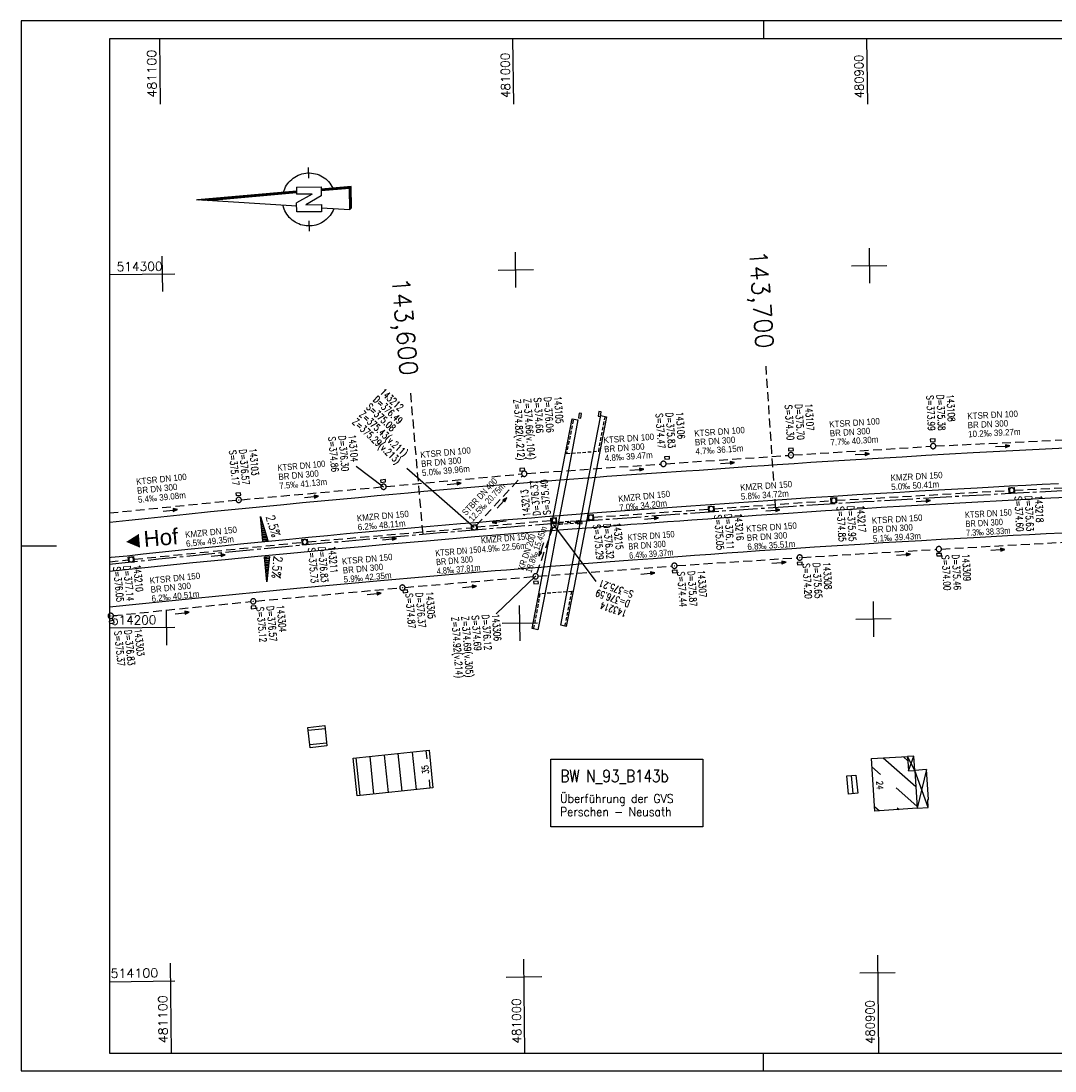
# Model space of a CAD drawing. Extents: x 4514075 to 4515210, y 5481143 to 5481440.
# Tile 1 of 4: x 4514075 to 4514367, y 5481143 to 5481440. Entities that reach past the tile are written whole.
import ezdxf
from ezdxf.enums import TextEntityAlignment as Align

# ---------------------------------------------------------------- set-up
doc = ezdxf.new("R2010")
doc.units = 0
doc.header["$LTSCALE"] = 10
doc.header["$MEASUREMENT"] = 0
for name, pattern in [('ACHSE', [5.5, 4, -0.5, 0.5, -0.5]), ('AUSGEZOGEN', [0]), ('LT00', [0]), ('LT17', [0.15, 0.1, -0.05]), ('STRICHLINIE2', [0.375, 0.25, -0.125])]:
    doc.linetypes.add(name, pattern=pattern)
doc.layers.get('0').update_dxf_attribs({"linetype": 'LT00'})
for name, color, linetype in [('-BESCH', 7, 'STRICHLINIE2'), ('-BKAN012', 140, 'LT00'), ('-BSCH012', 5, 'LT00'), ('-Halt-Pfeil', 4, 'LT00'), ('-RICHTUNG-NAME', 250, 'Continuous'), ('1401', 7, 'Continuous'), ('A-TEXT-KILOMETER', 30, 'LT17'), ('AX-020', 250, 'ACHSE'), ('BW-SCHRIFT', 20, 'AUSGEZOGEN'), ('DFK_BEB_SCHR', 254, 'LT00'), ('DFK_BEBAUUNG', 250, 'LT00'), ('DFK_HAUS_NR', 250, 'Continuous'), ('QUER_OST', 11, 'LT00'), ('QUER_WEST', 11, 'LT00'), ('RAHMEN', 250, 'Continuous'), ('V_AFBR_BAB', 250, 'LT00'), ('V_BR_KAPPE', 30, 'LT00'), ('V_BR_WID', 30, 'LT17'), ('V_BRUECK', 30, 'LT17'), ('V_KA_MULD', 182, 'LT00'), ('V_KA_PRUF', 182, 'LT00'), ('V_RASTER', 250, 'LT00'), ('V_SINKK', 182, 'LT00')]:
    doc.layers.add(name, color=color, linetype=linetype)
doc.styles.add('Arial', font='arial.ttf')
doc.styles.add('Haltungsbeschriftung', font='arial.ttf', dxfattribs={"width": 0.75})
doc.styles.add('Kilometrierung', font='romans.shx')
doc.styles.add('ROMANS', font='romans.shx')
doc.styles.add('schachtbeschriftung', font='romans.shx', dxfattribs={"width": 0.75, "height": 0.2})
doc.styles.get("Standard").update_dxf_attribs({"font": 'romans.shx', "width": 0.8})

# ---------------------------------------------------------------- blocks, each defined once
blk = doc.blocks.new('SYMB1401')
at = {"color": 0, "linetype": 'ByBlock'}
for p, q in [((-0.397083, 0.691572), (0.022917, 6.361572)), ((0.392917, 0.691572), (-0.007083, 5.958572)), ((0.402917, 0.691572), (-0.002083, 6.025572)), ((0.412917, 0.691572), (0.002917, 6.092572)), ((0.422917, 0.691572), (0.007917, 6.159572)), ((0.432917, 0.691572), (0.012917, 6.226572)), ((0.442917, 0.691572), (0.017917, 6.293572)), ((0.022917, 6.361572), (0.452917, 0.691572)), ((0.352917, 0.691572), (-0.027083, 5.691572)), ((0.362917, 0.691572), (-0.022083, 5.758572)), ((0.372917, 0.691572), (-0.017083, 5.825572)), ((0.382917, 0.691572), (-0.012083, 5.892572)), ((-0.727083, -0.708428), (-0.727083, 0.691572)), ((-0.727083, 0.691572), (-0.217083, 0.691572)), ((0.272917, -0.198428), (-0.217083, 0.691572)), ((0.272917, -0.198428), (0.272917, 0.691572)), ((0.672917, 0.691572), (0.272917, 0.691572)), ((0.672917, 0.691572), (0.672917, -0.708428)), ((0.162917, -0.708428), (-0.327083, 0.181572)), ((-0.327083, 0.181572), (-0.327083, -0.708428)), ((-1.827083, -0.008428), (-1.227083, -0.008428)), ((1.172916, -0.008428), (1.772917, -0.008428)), ((-0.327083, -0.708428), (-0.727083, -0.708428)), ((-0.507083, -0.708428), (-0.627083, -2.308428)), ((0.672917, -0.708428), (0.162917, -0.708428)), ((0.572917, -2.308428), (0.452917, -0.708428)), ((0.582916, -2.318428), (0.462917, -0.708428)), ((0.682917, -2.408428), (0.552917, -0.708428)), ((-0.627083, -2.308428), (0.572917, -2.308428)), ((-0.617083, -2.318428), (0.582916, -2.318428))]:
    blk.add_line(p, q, dxfattribs=at)
for points in [[(-1.526069, -0.059916), (-1.526094, 0.050035), (-1.518071, 0.159693), (-1.502041, 0.268469), (-1.47809, 0.37578), (-1.446348, 0.481049), (-1.406984, 0.583712), (-1.360209, 0.683217), (-1.306276, 0.779032), (-1.245473, 0.87064), (-1.178126, 0.957552), (-1.104597, 1.0393), (-1.025281, 1.115445), (-0.940603, 1.185579), (-0.851018, 1.249326), (-0.757006, 1.306344), (-0.659072, 1.356326), (-0.557742, 1.399004), (-0.45356, 1.434149), (-0.347084, 1.461573)], [(0.392916, 1.431572), (0.497466, 1.396917), (0.599189, 1.354678), (0.697537, 1.305084), (0.791977, 1.248403), (0.882001, 1.184941), (0.967121, 1.11504), (1.04688, 1.039078), (1.120846, 0.957464), (1.18862, 0.87064), (1.249835, 0.779074), (1.304163, 0.68326), (1.351308, 0.583716), (1.391017, 0.480979), (1.423076, 0.375604), (1.44731, 0.268159), (1.463591, 0.159225), (1.471828, 0.049389), (1.471979, -0.060755)], [(-0.557083, -1.408428), (-0.658433, -1.365798), (-0.75639, -1.315862), (-0.850428, -1.258889), (-0.940044, -1.195184), (-1.024754, -1.125089), (-1.104106, -1.048981), (-1.177673, -0.967268), (-1.245061, -0.880388), (-1.305907, -0.788808), (-1.359886, -0.693019), (-1.406707, -0.593536), (-1.446119, -0.490891), (-1.477911, -0.385637), (-1.501912, -0.278338), (-1.517993, -0.169569), (-1.526069, -0.059916)], [(1.471979, -0.060755), (1.464042, -0.170612), (1.44806, -0.279591), (1.42412, -0.387102), (1.39235, -0.492564), (1.352922, -0.59541), (1.30605, -0.695083), (1.251985, -0.791045), (1.19102, -0.882778), (1.123485, -0.969787), (1.049743, -1.051603), (0.970192, -1.127784), (0.885263, -1.197918), (0.795414, -1.261626), (0.701129, -1.318565), (0.602918, -1.368428)], [(-0.607083, -2.328428), (0.592916, -2.328428), (0.472917, -0.708428)], [(-0.597083, -2.338428), (0.602917, -2.338428), (0.482917, -0.708428)], [(-0.587083, -2.348428), (0.612917, -2.348428), (0.492917, -0.708428)], [(-0.577083, -2.358428), (0.622917, -2.358428), (0.502917, -0.708428)], [(-0.567083, -2.368428), (0.632917, -2.368428), (0.512917, -0.708428)], [(-0.557083, -2.378428), (0.642917, -2.378428), (0.522917, -0.708428)], [(-0.547083, -2.388428), (0.652917, -2.388428), (0.532917, -0.708428)], [(-0.537083, -2.398428), (0.662917, -2.398428), (0.542917, -0.708428)], [(-0.532084, -2.403428), (0.672917, -2.403428), (0.547917, -0.708428)], [(-0.627083, -2.308428), (-0.527083, -2.408428), (0.682917, -2.408428)]]:
    blk.add_lwpolyline(points, dxfattribs=at)
blk = doc.blocks.new('SYMB0003')
at = {"color": 0, "linetype": 'ByBlock'}
for p, q in [((-0.015712, 0), (0.010166, 0.012015)), ((0, -0.021257), (-0.015712, 0)), ((0.010166, 0.012015), (0, -0.021257))]:
    blk.add_line(p, q, dxfattribs=at)
for points in [[(-0.031395, 0.499013), (-0.093691, 0.491144), (-0.154509, 0.475528), (-0.21289, 0.452414), (-0.267913, 0.422164), (-0.318712, 0.385257), (-0.364484, 0.342274), (-0.404509, 0.293893), (-0.438154, 0.240877), (-0.464888, 0.184062), (-0.484292, 0.124345), (-0.496058, 0.062667), (-0.5, 0)], [(-0.5, 0), (-0.496058, -0.062667), (-0.484292, -0.124345), (-0.464888, -0.184062), (-0.438154, -0.240877), (-0.404509, -0.293893), (-0.364485, -0.342274), (-0.318712, -0.385257), (-0.267914, -0.422164), (-0.21289, -0.452414), (-0.154509, -0.475529), (-0.093691, -0.491144), (-0.031395, -0.499014), (0.031395, -0.499014)], [(0.5, 0), (0.496057, 0.062667), (0.484292, 0.124345), (0.464888, 0.184062), (0.438153, 0.240877), (0.404509, 0.293893), (0.364484, 0.342274), (0.318712, 0.385257), (0.267913, 0.422164), (0.21289, 0.452414), (0.154509, 0.475528), (0.093691, 0.491144), (0.031395, 0.499013), (-0.031395, 0.499013)], [(0.031395, -0.499014), (0.093691, -0.491144), (0.154509, -0.475529), (0.21289, -0.452414), (0.267914, -0.422164), (0.318712, -0.385257), (0.364485, -0.342274), (0.404509, -0.293893), (0.438154, -0.240877), (0.464889, -0.184062), (0.484292, -0.124345), (0.496058, -0.062667), (0.5, 0)]]:
    blk.add_lwpolyline(points, dxfattribs=at)
blk = doc.blocks.new('SYMB1210')
at = {"color": 0, "linetype": 'ByBlock'}
blk.add_line((0.018815, -0.179014), (0.055623, -0.17119), dxfattribs=at)
for points in [[(-0.2, -0.2), (-0.2, 0.2), (0.2, 0.2), (0.2, -0.2), (-0.2, -0.2)], [(0.018815, 0.179014), (-0.018815, 0.179014), (-0.055623, 0.17119), (-0.09, 0.155885), (-0.120444, 0.133766), (-0.145623, 0.105801), (-0.164438, 0.073213), (-0.176067, 0.037424), (-0.18, 0)], [(-0.18, 0), (-0.176067, -0.037424), (-0.164438, -0.073213), (-0.145623, -0.105801), (-0.120444, -0.133766), (-0.09, -0.155885), (-0.055623, -0.17119), (-0.018815, -0.179014), (0.018815, -0.179014)], [(0.18, 0), (0.176067, 0.037424), (0.164438, 0.073213), (0.145623, 0.105801), (0.120444, 0.133766), (0.09, 0.155885), (0.055623, 0.17119), (0.018815, 0.179014)], [(0.055623, -0.17119), (0.09, -0.155885), (0.120444, -0.133766), (0.145623, -0.105801), (0.164438, -0.073213), (0.176067, -0.037424), (0.18, 0)]]:
    blk.add_lwpolyline(points, dxfattribs=at)
blk = doc.blocks.new('SYMB0011')
at = {"color": 0, "linetype": 'ByBlock'}
for p, q in [((0.5, 0), (-0.5, 0)), ((0, 0.5), (0, -0.5))]:
    blk.add_line(p, q, dxfattribs=at)
blk = doc.blocks.new('SYMB0652')
at = {"color": 0, "linetype": 'ByBlock'}
blk.add_lwpolyline([(-0.15, -0.075), (0.15, -0.075), (0.15, 0.075), (-0.15, 0.075), (-0.15, -0.075)], dxfattribs=at)
blk = doc.blocks.new('SYMB0070')
at = {"color": 0, "linetype": 'ByBlock'}
for p, q in [((-0.5, 0), (0.2, 0)), ((0.5, 0), (0.2, 0.1)), ((0.2, 0.1), (0.2, 0)), ((0.468, 0), (0.21, 0.086)), ((0.21, 0.086), (0.21, -0.086)), ((0.21, -0.086), (0.468, 0)), ((0.22, -0.072), (0.437, 0)), ((0.23, -0.058), (0.405, 0)), ((0.24, -0.045), (0.374, 0)), ((0.342, 0), (0.25, 0.031)), ((0.25, 0.031), (0.25, -0.031)), ((0.25, -0.031), (0.342, 0)), ((0.26, -0.017), (0.31, 0)), ((0.27, -0.003), (0.279, 0))]:
    blk.add_line(p, q, dxfattribs=at)
for points in [[(0.2, 0), (0.2, -0.1), (0.5, 0)], [(0.437, 0), (0.22, 0.072), (0.22, -0.072)], [(0.405, 0), (0.23, 0.058), (0.23, -0.058)], [(0.374, 0), (0.24, 0.045), (0.24, -0.045)], [(0.31, 0), (0.26, 0.017), (0.26, -0.017)], [(0.279, 0), (0.27, 0.003), (0.27, -0.003)]]:
    blk.add_lwpolyline(points, dxfattribs=at)

msp = doc.modelspace()

# ---------------------------------------------------------------- linework, layer by layer
at = {"layer": '-BESCH'}
for p, q in [((4514333.76, 5481319.35), (4514371.49, 5481321.17)), ((4514257.48, 5481314.34), (4514292.05, 5481316.7)), ((4514293.55, 5481316.8), (4514332.27, 5481319.27)), ((4514218.11, 5481311.56), (4514255.98, 5481314.24)), ((4514178.32, 5481307.89), (4514216.61, 5481311.43)), ((4514203.75, 5481296.85), (4514216.85, 5481310.95)), ((4514137.36, 5481304.16), (4514176.82, 5481307.75)), ((4514355.99, 5481306.86), (4514403.75, 5481309.2)), ((4514305.66, 5481303.98), (4514354.49, 5481306.78)), ((4514100.04, 5481300.42), (4514135.86, 5481304.02)), ((4514271.02, 5481301.61), (4514304.17, 5481303.89)), ((4514236.93, 5481299.19), (4514269.53, 5481301.49)), ((4514156.06, 5481292.25), (4514202.49, 5481296.23)), ((4514224.96, 5481298.22), (4514203.99, 5481296.36)), ((4514225.42, 5481296.35), (4514220.82, 5481283.18)), ((4514106.96, 5481287.29), (4514154.56, 5481292.11)), ((4514296.01, 5481287.84), (4514333.87, 5481290.12)), ((4514335.37, 5481290.21), (4514372.14, 5481292.25)), ((4514100.04, 5481286.57), (4514105.47, 5481287.14)), ((4514260.58, 5481285.52), (4514294.52, 5481287.74)), ((4514221.33, 5481282.53), (4514259.08, 5481285.41)), ((4514183.65, 5481279.35), (4514219.83, 5481282.41)), ((4514141.48, 5481275.48), (4514182.15, 5481279.22)), ((4514101.18, 5481271.37), (4514139.98, 5481275.34))]:
    msp.add_line(p, q, dxfattribs=at)
at = {"layer": '-BSCH012'}
for p, q in [((4514169.8, 5481313.63), (4514177.57, 5481307.82)), ((4514203.24, 5481296.3), (4514184.16, 5481313.01)), ((4514225.67, 5481297.06), (4514237.58, 5481281.01)), ((4514220.58, 5481282.48), (4514209.43, 5481271.91))]:
    msp.add_line(p, q, dxfattribs=at)
at = {"layer": 'A-TEXT-KILOMETER', "ltscale": 2.5}
for p, q in [((4514287.93, 5481309.62), (4514285.76, 5481341.92)), ((4514188.73, 5481294.42), (4514185.25, 5481334.26)), ((4514288.44, 5481302.02), (4514288.29, 5481304.26))]:
    msp.add_line(p, q, dxfattribs=at)
at = {"layer": 'AX-020', "ltscale": 0.2, "flags": 128}
msp.add_lwpolyline([(4514100.04, 5481285.96), (4514113.91, 5481287.4), (4514133.82, 5481289.38), (4514153.75, 5481291.28), (4514173.68, 5481293.1), (4514193.61, 5481294.84), (4514213.56, 5481296.5), (4514233.51, 5481298.08), (4514253.46, 5481299.58), (4514273.43, 5481301), (4514293.4, 5481302.35), (4514313.37, 5481303.61), (4514333.35, 5481304.79), (4514353.33, 5481305.89), (4514373.32, 5481306.92), (4514393.31, 5481307.86), (4514413.3, 5481308.72), (4514433.3, 5481309.51), (4514453.3, 5481310.21), (4514473.3, 5481310.83), (4514493.31, 5481311.38), (4514513.32, 5481311.84), (4514533.32, 5481312.22), (4514553.34, 5481312.53), (4514573.35, 5481312.75), (4514593.36, 5481312.89), (4514613.37, 5481312.95), (4514633.39, 5481312.94), (4514653.4, 5481312.84), (4514673.41, 5481312.66), (4514693.42, 5481312.41), (4514713.43, 5481312.07), (4514733.44, 5481311.65), (4514753.45, 5481311.16), (4514773.45, 5481310.58), (4514793.45, 5481309.92), (4514813.45, 5481309.19), (4514833.45, 5481308.37), (4514853.44, 5481307.48), (4514873.43, 5481306.5), (4514893.42, 5481305.44), (4514913.4, 5481304.31), (4514933.37, 5481303.09), (4514953.34, 5481301.79), (4514973.31, 5481300.42), (4514993.27, 5481298.96), (4515013.22, 5481297.43), (4515025.04, 5481296.47)], dxfattribs=at)
at = {"layer": 'BW-SCHRIFT'}
msp.add_lwpolyline([(4514224.86, 5481230.75), (4514267.85, 5481230.75), (4514267.85, 5481211.65), (4514224.86, 5481211.65)], close=True, dxfattribs=at)
at = {"layer": 'DFK_BEB_SCHR'}
for p, q in [((4514161.05, 5481239.37), (4514156.27, 5481238.86)), ((4514156.69, 5481234.88), (4514161.47, 5481235.39)), ((4514169.77, 5481231.11), (4514170.89, 5481220.49)), ((4514174.87, 5481220.91), (4514173.75, 5481231.52)), ((4514177.73, 5481231.94), (4514178.85, 5481221.32)), ((4514182.82, 5481221.74), (4514181.71, 5481232.35)), ((4514185.69, 5481232.77), (4514186.8, 5481222.15)), ((4514189.92, 5481230.86), (4514189.67, 5481233.18)), ((4514318.9, 5481231.11), (4514328.1, 5481223.05)), ((4514325.87, 5481230.32), (4514324.58, 5481231.45)), ((4514318.15, 5481226.45), (4514315.71, 5481228.59)), ((4514190.78, 5481222.57), (4514190.54, 5481224.89)), ((4514310.39, 5481221.02), (4514309.9, 5481226.14)), ((4514328.41, 5481217.46), (4514322.51, 5481222.63)), ((4514317.74, 5481216.17), (4514316.45, 5481217.3)), ((4514322.84, 5481217.02), (4514323.4, 5481216.53))]:
    msp.add_line(p, q, dxfattribs=at)
at = {"layer": 'DFK_BEBAUUNG'}
for p, q in [((4514327.56, 5481231.62), (4514325.8, 5481231.53)), ((4514327.84, 5481227.59), (4514325.8, 5481231.53)), ((4514326.04, 5481227.48), (4514327.56, 5481231.62)), ((4514327.84, 5481227.59), (4514327.56, 5481231.62)), ((4514331.17, 5481227.87), (4514327.84, 5481227.59)), ((4514331.62, 5481217.07), (4514327.84, 5481227.59)), ((4514331.17, 5481227.87), (4514328.44, 5481216.86)), ((4514331.68, 5481219.36), (4514331.17, 5481227.87)), ((4514331.51, 5481219.35), (4514331.68, 5481219.36)), ((4514331.62, 5481217.07), (4514331.51, 5481219.35)), ((4514328.44, 5481216.86), (4514331.62, 5481217.07))]:
    msp.add_line(p, q, dxfattribs=at)
for points in [[(4514161.57, 5481234.49), (4514156.79, 5481233.98), (4514156.18, 5481239.76), (4514160.95, 5481240.27), (4514161.57, 5481234.49)], [(4514170.08, 5481220.41), (4514168.96, 5481231.02), (4514190.48, 5481233.27), (4514191.52, 5481222.65), (4514170.08, 5481220.41)], [(4514316.53, 5481216.1), (4514315.55, 5481230.92), (4514325.8, 5481231.53), (4514326.04, 5481227.48), (4514327.84, 5481227.59), (4514328.44, 5481216.86), (4514316.53, 5481216.1)], [(4514309.09, 5481220.9), (4514308.6, 5481226.02), (4514311.14, 5481226.24), (4514311.69, 5481221.14), (4514309.09, 5481220.9)]]:
    msp.add_lwpolyline(points, dxfattribs=at)
at = {"layer": 'QUER_OST'}
for p, q in [((4514142.77, 5481299.37), (4514142.76, 5481299.37)), ((4514142.79, 5481299.07), (4514142.86, 5481299.08)), ((4514142.95, 5481298.79), (4514142.82, 5481298.77)), ((4514142.85, 5481298.47), (4514143.04, 5481298.49)), ((4514143.13, 5481298.2), (4514142.88, 5481298.18)), ((4514142.91, 5481297.88), (4514143.22, 5481297.91)), ((4514143.31, 5481297.61), (4514142.94, 5481297.58)), ((4514142.97, 5481297.28), (4514143.39, 5481297.32)), ((4514143.48, 5481297.03), (4514143, 5481296.98)), ((4514143.02, 5481296.68), (4514143.57, 5481296.74)), ((4514143.66, 5481296.44), (4514143.05, 5481296.38)), ((4514143.08, 5481296.09), (4514143.75, 5481296.15)), ((4514143.84, 5481295.86), (4514143.11, 5481295.79)), ((4514143.14, 5481295.49), (4514143.93, 5481295.56)), ((4514144.02, 5481295.27), (4514143.17, 5481295.19)), ((4514143.2, 5481294.89), (4514144.1, 5481294.98)), ((4514144.19, 5481294.69), (4514143.23, 5481294.59)), ((4514143.26, 5481294.29), (4514144.28, 5481294.39)), ((4514144.37, 5481294.1), (4514143.29, 5481294)), ((4514143.31, 5481293.7), (4514144.46, 5481293.81)), ((4514144.55, 5481293.51), (4514143.34, 5481293.4)), ((4514143.37, 5481293.1), (4514144.64, 5481293.22)), ((4514144.72, 5481292.93), (4514143.4, 5481292.8)), ((4514143.43, 5481292.5), (4514144.81, 5481292.64))]:
    msp.add_line(p, q, dxfattribs=at)
msp.add_lwpolyline([(4514144.83, 5481292.59), (4514143.43, 5481292.45), (4514142.76, 5481299.42), (4514144.83, 5481292.59)], dxfattribs=at)
at = {"layer": 'QUER_WEST'}
for p, q in [((4514145.26, 5481288.01), (4514143.88, 5481287.87)), ((4514143.91, 5481287.58), (4514145.23, 5481287.7)), ((4514145.2, 5481287.4), (4514143.94, 5481287.28)), ((4514143.97, 5481286.98), (4514145.17, 5481287.09)), ((4514145.14, 5481286.79), (4514143.99, 5481286.68)), ((4514144.02, 5481286.38), (4514145.11, 5481286.49)), ((4514145.08, 5481286.18), (4514144.05, 5481286.08)), ((4514144.08, 5481285.78), (4514145.05, 5481285.88)), ((4514145.02, 5481285.57), (4514144.11, 5481285.49)), ((4514144.14, 5481285.19), (4514144.99, 5481285.27)), ((4514144.95, 5481284.96), (4514144.17, 5481284.89)), ((4514144.2, 5481284.59), (4514144.92, 5481284.66)), ((4514144.89, 5481284.36), (4514144.23, 5481284.29)), ((4514144.26, 5481283.99), (4514144.86, 5481284.05)), ((4514144.83, 5481283.75), (4514144.28, 5481283.69)), ((4514144.31, 5481283.39), (4514144.8, 5481283.44)), ((4514144.77, 5481283.14), (4514144.34, 5481283.1)), ((4514144.37, 5481282.8), (4514144.74, 5481282.83)), ((4514144.71, 5481282.53), (4514144.4, 5481282.5)), ((4514144.43, 5481282.2), (4514144.68, 5481282.22)), ((4514144.65, 5481281.92), (4514144.46, 5481281.9)), ((4514144.49, 5481281.6), (4514144.62, 5481281.62)), ((4514144.59, 5481281.31), (4514144.52, 5481281.3)), ((4514144.54, 5481281.01), (4514144.55, 5481281.01))]:
    msp.add_line(p, q, dxfattribs=at)
msp.add_lwpolyline([(4514145.27, 5481288.06), (4514144.55, 5481280.96), (4514143.87, 5481287.92), (4514145.27, 5481288.06)], dxfattribs=at)
at = {"layer": 'RAHMEN'}
for p, q in [((4514285.04, 5481439.56), (4514285.04, 5481434.56)), ((4514075.04, 5481291.06), (4514085.04, 5481291.06)), ((4514285.04, 5481142.56), (4514285.04, 5481147.56))]:
    msp.add_line(p, q, dxfattribs=at)
for points in [[(4514075.04, 5481142.56), (4515210.04, 5481142.56), (4515210.04, 5481439.56), (4514075.04, 5481439.56), (4514075.04, 5481142.56)], [(4514100.04, 5481147.56), (4515025.04, 5481147.56), (4515025.04, 5481434.56), (4514100.04, 5481434.56), (4514100.04, 5481147.56)]]:
    msp.add_lwpolyline(points, dxfattribs=at)
at = {"layer": 'V_AFBR_BAB'}
for points in [[(4514372.3, 5481318.86), (4514366.71, 5481318.58), (4514361.13, 5481318.3), (4514355.54, 5481318), (4514349.96, 5481317.7), (4514344.37, 5481317.39), (4514337.65, 5481317.01), (4514330.92, 5481316.62), (4514324.2, 5481316.23), (4514317.47, 5481315.82), (4514312.71, 5481315.54), (4514307.95, 5481315.25), (4514303.2, 5481314.95), (4514298.44, 5481314.65), (4514293.68, 5481314.34), (4514288.93, 5481314.01), (4514285.25, 5481313.76), (4514281.57, 5481313.5), (4514277.89, 5481313.23), (4514274.21, 5481312.97), (4514270.53, 5481312.71), (4514266.85, 5481312.45), (4514263.17, 5481312.2), (4514260.36, 5481312.02), (4514257.55, 5481311.83), (4514254.74, 5481311.65), (4514251.93, 5481311.47), (4514249.12, 5481311.29), (4514246.32, 5481311.1), (4514243.51, 5481310.9), (4514240.7, 5481310.7), (4514237.89, 5481310.48), (4514227.41, 5481309.64), (4514202.21, 5481307.57), (4514197.8, 5481307.2), (4514193.39, 5481306.82), (4514188.99, 5481306.43), (4514184.58, 5481306.03), (4514180.18, 5481305.63), (4514175.77, 5481305.22), (4514170.5, 5481304.73), (4514165.23, 5481304.24), (4514159.96, 5481303.74), (4514154.69, 5481303.24), (4514149.41, 5481302.74), (4514142.5, 5481302.06), (4514135.59, 5481301.38), (4514128.67, 5481300.69), (4514121.76, 5481299.99), (4514116.37, 5481299.43), (4514110.97, 5481298.88), (4514105.58, 5481298.31), (4514100.18, 5481297.75), (4514100.04, 5481297.74)], [(4514368.45, 5481308.68), (4514363.84, 5481308.45), (4514359.24, 5481308.21), (4514354.63, 5481307.96), (4514350.03, 5481307.71), (4514345.42, 5481307.46), (4514339.95, 5481307.16), (4514334.48, 5481306.85), (4514329.01, 5481306.54), (4514323.54, 5481306.23), (4514318.07, 5481305.9), (4514311.46, 5481305.5), (4514304.86, 5481305.09), (4514298.26, 5481304.66), (4514291.66, 5481304.22), (4514286.22, 5481303.85), (4514280.79, 5481303.48), (4514275.36, 5481303.1), (4514269.92, 5481302.72), (4514264.49, 5481302.33), (4514257.87, 5481301.86), (4514251.25, 5481301.39), (4514244.63, 5481300.9), (4514238.01, 5481300.42), (4514234.42, 5481300.15), (4514230.83, 5481299.88), (4514227.24, 5481299.6), (4514223.31, 5481299.29), (4514219.37, 5481298.97), (4514215.44, 5481298.65), (4514211.51, 5481298.32), (4514207.57, 5481297.99), (4514203.64, 5481297.65), (4514199.34, 5481297.29), (4514195.05, 5481296.93), (4514190.75, 5481296.56), (4514186.45, 5481296.19), (4514182.16, 5481295.82), (4514177.86, 5481295.44), (4514172.48, 5481294.95), (4514167.1, 5481294.46), (4514161.72, 5481293.95), (4514156.35, 5481293.43), (4514150.97, 5481292.91), (4514144.02, 5481292.23), (4514137.07, 5481291.54), (4514130.12, 5481290.84), (4514123.17, 5481290.13), (4514118.65, 5481289.66), (4514114.13, 5481289.18), (4514109.61, 5481288.71), (4514105.09, 5481288.23), (4514100.57, 5481287.76), (4514100.04, 5481287.7)], [(4514373.14, 5481304.89), (4514366.27, 5481304.55), (4514359.4, 5481304.21), (4514352.54, 5481303.85), (4514345.67, 5481303.49), (4514338.84, 5481303.11), (4514332, 5481302.73), (4514325.17, 5481302.33), (4514318.34, 5481301.93), (4514313.08, 5481301.61), (4514307.83, 5481301.29), (4514302.57, 5481300.96), (4514297.32, 5481300.62), (4514292.07, 5481300.27), (4514287.52, 5481299.96), (4514282.97, 5481299.65), (4514278.42, 5481299.33), (4514273.87, 5481299), (4514269.32, 5481298.68), (4514264.77, 5481298.35), (4514261.32, 5481298.11), (4514257.87, 5481297.86), (4514254.43, 5481297.62), (4514250.98, 5481297.37), (4514247.53, 5481297.11), (4514244.77, 5481296.9), (4514242, 5481296.68), (4514239.23, 5481296.46), (4514236.47, 5481296.24), (4514233.7, 5481296.03), (4514230.93, 5481295.81), (4514228.5, 5481295.63), (4514226.08, 5481295.45), (4514223.65, 5481295.27), (4514221.22, 5481295.08), (4514217.65, 5481294.8), (4514214.09, 5481294.52), (4514210.52, 5481294.23), (4514206.95, 5481293.93), (4514203.39, 5481293.63), (4514190.82, 5481292.55), (4514178.25, 5481291.45), (4514171.5, 5481290.84), (4514164.75, 5481290.23), (4514158, 5481289.61), (4514151.25, 5481288.97), (4514142.03, 5481288.09), (4514132.81, 5481287.18), (4514123.6, 5481286.26), (4514119.07, 5481285.79), (4514114.54, 5481285.33), (4514110.02, 5481284.86), (4514105.49, 5481284.38), (4514100.96, 5481283.91), (4514100.04, 5481283.81)], [(4514100.04, 5481273.85), (4514124.27, 5481276.33), (4514153.07, 5481279.12), (4514176.71, 5481281.32), (4514202.57, 5481283.55), (4514205.83, 5481283.82), (4514209.1, 5481284.09), (4514212.36, 5481284.35), (4514215.63, 5481284.6), (4514218.89, 5481284.86), (4514222.16, 5481285.11), (4514224.86, 5481285.33), (4514227.56, 5481285.54), (4514230.26, 5481285.76), (4514232.96, 5481285.97), (4514236.72, 5481286.27), (4514240.48, 5481286.56), (4514244.24, 5481286.84), (4514248, 5481287.12), (4514253.83, 5481287.56), (4514259.67, 5481287.99), (4514265.5, 5481288.42), (4514270.09, 5481288.75), (4514274.68, 5481289.09), (4514279.27, 5481289.42), (4514283.87, 5481289.75), (4514288.46, 5481290.07), (4514293.05, 5481290.38), (4514299.48, 5481290.81), (4514305.9, 5481291.22), (4514312.33, 5481291.62), (4514318.75, 5481292.01), (4514324.25, 5481292.34), (4514329.75, 5481292.65), (4514335.25, 5481292.96), (4514340.75, 5481293.27), (4514346.26, 5481293.57), (4514350.93, 5481293.83), (4514355.6, 5481294.08), (4514360.27, 5481294.33), (4514364.94, 5481294.58), (4514369.61, 5481294.81)]]:
    msp.add_lwpolyline(points, dxfattribs=at)
at = {"layer": 'V_BR_KAPPE'}
for points in [[(4514230.96, 5481327.05), (4514232.55, 5481326.75), (4514230.04, 5481313.56), (4514227.23, 5481298.9), (4514223.9, 5481281.25), (4514221.25, 5481267.37), (4514219.63, 5481267.7), (4514222.21, 5481281.49), (4514225.47, 5481298.63), (4514228.38, 5481313.92), (4514230.96, 5481327.05)], [(4514239.03, 5481327.93), (4514240.6, 5481327.63), (4514237.73, 5481312.37), (4514234.88, 5481297.43), (4514231.51, 5481279.74), (4514229.2, 5481268.29), (4514227.69, 5481268.64), (4514229.87, 5481280.2), (4514233.25, 5481297.91), (4514236.04, 5481312.53), (4514239.03, 5481327.93)]]:
    msp.add_lwpolyline(points, dxfattribs=at)
at = {"layer": 'V_BR_WID'}
for points in [[(4514231.18, 5481326.56), (4514229.34, 5481317.2), (4514238.41, 5481317.89), (4514240.19, 5481327.34)], [(4514228.88, 5481268.47), (4514230.85, 5481278.22), (4514221.81, 5481277.51), (4514220, 5481267.87)]]:
    msp.add_lwpolyline(points, dxfattribs=at)
at = {"layer": 'V_BRUECK'}
msp.add_lwpolyline([(4514232.71, 5481298.26), (4514232.81, 5481298.25), (4514232.9, 5481298.22), (4514232.98, 5481298.16), (4514233.04, 5481298.08), (4514233.08, 5481297.98), (4514233.09, 5481297.89), (4514233.07, 5481297.79), (4514233.02, 5481297.7), (4514232.95, 5481297.63), (4514232.86, 5481297.58), (4514232.77, 5481297.56), (4514227.51, 5481297.14), (4514227.41, 5481297.14), (4514227.31, 5481297.16), (4514227.22, 5481297.21), (4514227.15, 5481297.28), (4514227.11, 5481297.37), (4514227.09, 5481297.47), (4514227.1, 5481297.57), (4514227.13, 5481297.66), (4514227.19, 5481297.74), (4514227.27, 5481297.8), (4514227.37, 5481297.83), (4514227.47, 5481297.84), (4514232.71, 5481298.26)], dxfattribs=at)
at = {"layer": 'V_RASTER'}
for p, q in [((4514114.17, 5481434.56), (4514114.39, 5481416.06)), ((4514214.39, 5481416.06), (4514214.18, 5481434.56)), ((4514314.18, 5481434.56), (4514314.4, 5481416.06)), ((4514114.89, 5481373), (4514115.01, 5481363.01)), ((4514215, 5481364.18), (4514214.88, 5481374.18)), ((4514314.88, 5481375.35), (4514315, 5481365.36)), ((4514309.94, 5481370.3), (4514319.94, 5481370.42)), ((4514100.04, 5481367.83), (4514118.58, 5481368.05)), ((4514209.94, 5481369.12), (4514219.94, 5481369.24)), ((4514316.05, 5481275.36), (4514316.17, 5481265.36)), ((4514116.07, 5481273.01), (4514116.18, 5481263.01)), ((4514216.18, 5481264.19), (4514216.06, 5481274.19)), ((4514221.12, 5481269.25), (4514211.12, 5481269.13)), ((4514321.11, 5481270.42), (4514311.11, 5481270.3)), ((4514118.58, 5481268.04), (4514100.04, 5481267.82)), ((4514217.55, 5481147.56), (4514217.23, 5481174.19)), ((4514317.23, 5481175.37), (4514317.55, 5481147.56)), ((4514117.24, 5481173.02), (4514117.54, 5481147.56)), ((4514100.04, 5481167.82), (4514118.58, 5481168.04)), ((4514212.29, 5481169.14), (4514222.29, 5481169.25)), ((4514312.29, 5481170.31), (4514322.28, 5481170.43))]:
    msp.add_line(p, q, dxfattribs=at)

# ---------------------------------------------------------------- block references
at = {"layer": '-Halt-Pfeil', "zscale": 4}
for p, xscale, yscale, rotation in [((4514352.68, 5481319.26), 3.999999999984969, 3.999999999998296, 2.756749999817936), ((4514312.97, 5481317.03), 4.000000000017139, 3.999999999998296, 3.649849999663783), ((4514274.83, 5481314.52), 4.000000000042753, 3.999999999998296, 3.902239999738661), ((4514249.19, 5481312.62), 4.00000000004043, 3.999999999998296, 4.046000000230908), ((4514197.56, 5481308.66), 3.999999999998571, 3.999999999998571, 5.295110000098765), ((4514157.18, 5481304.96), 3.999999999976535, 3.999999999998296, 5.189680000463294), ((4514211.03, 5481303.22), 4.000000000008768, 3.999999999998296, 47.11963000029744), ((4514117.27, 5481301.15), 3.99999999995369, 3.999999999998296, 5.737729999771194), ((4514287.69, 5481301.17), 3.9999999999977, 3.9999999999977, 3.930390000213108), ((4514330.23, 5481303.79), 3.999999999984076, 3.999999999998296, 3.282059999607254), ((4514253.36, 5481298.85), 4.00000000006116, 3.999999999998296, 5.772880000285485), ((4514210.29, 5481297.88), 3.999999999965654, 3.999999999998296, 185.052899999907), ((4514179.24, 5481293.01), 4.000000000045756, 3.999999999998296, 4.90187999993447), ((4514222.18, 5481290.1), 3.999999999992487, 3.999999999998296, 250.7632599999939), ((4514351.3, 5481290), 4.00000000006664, 3.999999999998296, 3.176919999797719), ((4514130.81, 5481288.36), 4.000000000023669, 3.999999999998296, 5.78332000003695), ((4514289.42, 5481286.35), 3.999999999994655, 3.999999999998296, 3.751500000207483), ((4514324.62, 5481288.61), 3.999999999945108, 3.999999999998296, 3.45723000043), ((4514252.3, 5481283.29), 3.999999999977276, 3.999999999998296, 4.35444999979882), ((4514174.95, 5481277.53), 3.999999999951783, 3.999999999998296, 5.252999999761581), ((4514201.88, 5481279.53), 3.999999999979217, 3.999999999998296, 4.831599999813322), ((4514120.62, 5481272.12), 3.999999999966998, 3.999999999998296, 5.843170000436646)]:
    msp.add_blockref('SYMB0070', p, dxfattribs=dict(at, xscale=xscale, yscale=yscale, rotation=rotation))
at = {"layer": '1401', "xscale": 4.999999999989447, "yscale": 4.999999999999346, "zscale": 5, "rotation": 90.6749399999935}
msp.add_blockref('SYMB1401', (4514156.44, 5481389.21), dxfattribs=at)
at = {"layer": 'V_BR_WID', "xscale": 0.09999999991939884, "yscale": 0.09999999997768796, "zscale": 0.1, "rotation": 359.9999999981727}
for p in [(4514231.18, 5481326.56), (4514240.19, 5481327.34), (4514229.34, 5481317.2), (4514238.41, 5481317.89), (4514230.85, 5481278.22), (4514221.81, 5481277.51), (4514220, 5481267.87), (4514228.88, 5481268.47)]:
    msp.add_blockref('SYMB0011', p, dxfattribs=at)
at = {"layer": 'V_KA_MULD', "yscale": 3.799999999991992, "zscale": 3.8}
for p, xscale, rotation in [((4514355.24, 5481306.83), 3.799999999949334, 3.251780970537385), ((4514304.91, 5481303.94), 3.80000000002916, 3.221161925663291), ((4514270.27, 5481301.56), 3.799999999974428, 3.725505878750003), ((4514225.71, 5481298.28), 3.799999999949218, 4.788422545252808), ((4514236.17, 5481299.14), 3.800000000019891, 4.029577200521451), ((4514203.24, 5481296.3), 3.799999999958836, 4.41484085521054), ((4514155.31, 5481292.19), 3.79999999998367, 4.991045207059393), ((4514106.21, 5481287.21), 3.799999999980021, 5.987838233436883)]:
    msp.add_blockref('SYMB1210', p, dxfattribs=dict(at, xscale=xscale, rotation=rotation))
at = {"layer": 'V_KA_PRUF', "xscale": 1.499999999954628, "yscale": 1.499999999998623, "zscale": 1.5, "rotation": 8.469048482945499e-11}
for p in [(4514333.01, 5481319.32), (4514292.8, 5481316.75), (4514256.73, 5481314.29), (4514217.36, 5481311.5), (4514177.57, 5481307.82), (4514136.61, 5481304.1), (4514225.67, 5481297.06), (4514334.62, 5481290.17), (4514295.26, 5481287.79), (4514259.83, 5481285.47), (4514220.58, 5481282.48), (4514182.9, 5481279.29), (4514140.73, 5481275.41), (4514100.43, 5481271.29)]:
    msp.add_blockref('SYMB0003', p, dxfattribs=at)
at = {"layer": 'V_SINKK', "yscale": 4.500000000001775, "zscale": 4.5}
for p, xscale, rotation in [((4514233.12, 5481327.93), 4.499999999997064, 79.86584995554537), ((4514238.68, 5481328.4), 4.499999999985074, 260.7145891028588), ((4514332.89, 5481320.95), 4.49999999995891, 3.660530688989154), ((4514257.75, 5481315.99), 4.500000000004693, 3.030794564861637), ((4514292.79, 5481318.39), 4.499999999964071, 4.00484811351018), ((4514216.78, 5481312.67), 4.500000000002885, 5.2143025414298), ((4514177.45, 5481309.44), 4.500000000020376, 5.783214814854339), ((4514136.51, 5481305.71), 4.500000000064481, 5.625163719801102), ((4514233.01, 5481297.7), 4.499999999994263, 4.415326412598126), ((4514334.67, 5481288.61), 4.499999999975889, 2.800835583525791), ((4514259.93, 5481283.83), 4.499999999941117, 3.631455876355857), ((4514295.29, 5481286.12), 4.499999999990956, 4.733436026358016), ((4514220.68, 5481280.74), 4.500000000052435, 3.98108038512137), ((4514183.72, 5481278.21), 4.500000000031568, 7.202594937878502), ((4514140.81, 5481273.72), 4.499999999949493, 4.656310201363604), ((4514100.65, 5481269.54), 4.500000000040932, 7.435738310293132)]:
    msp.add_blockref('SYMB0652', p, dxfattribs=dict(at, xscale=xscale, rotation=rotation))

# ---------------------------------------------------------------- texts
at = {"layer": '-BKAN012', "style": 'Haltungsbeschriftung'}
for s, rotation, width, p in [('KTSR DN 100', 2.7568, 0.9, (4514342.7, 5481326.91)), ('KTSR DN 100', 3.6498, 0.9, (4514303.67, 5481324.58)), ('BR DN 300', 2.7568, 0.9, (4514342.82, 5481324.35)), ('KTSR DN 100', 4.046, 0.9, (4514239.84, 5481320.1)), ('KTSR DN 100', 3.9022, 0.9, (4514265.5, 5481322.02)), ('BR DN 300', 3.6498, 0.9, (4514303.83, 5481322.02)), ('10.2‰ 39.27m', 2.7568, 0.9, (4514342.94, 5481321.8)), ('BR DN 300', 4.046, 0.9, (4514240.02, 5481317.55)), ('BR DN 300', 3.9022, 0.9, (4514265.68, 5481319.47)), ('4.7‰ 36.15m', 3.9022, 0.9, (4514265.85, 5481316.92)), ('7.7‰ 40.30m', 3.6498, 0.9, (4514304, 5481319.47)), ('KTSR DN 100', 5.2951, 0.9, (4514188.05, 5481315.94)), ('4.8‰ 39.47m', 4.046, 0.9, (4514240.2, 5481315)), ('KTSR DN 100', 5.1897, 0.85, (4514147.68, 5481312.25)), ('BR DN 300', 5.2951, 0.9, (4514188.28, 5481313.39)), ('5.0‰ 39.96m', 5.2951, 0.9, (4514188.52, 5481310.84)), ('KTSR DN 100', 5.7377, 0.9, (4514107.7, 5481308.35)), ('BR DN 300', 5.1897, 0.9, (4514147.91, 5481309.7)), ('KMZR DN 150', 3.2821, 0.9, (4514321.03, 5481309.43)), ('BR DN 300', 5.7377, 0.9, (4514107.95, 5481305.8)), ('7.5‰ 41.13m', 5.1897, 0.9, (4514148.14, 5481307.15)), ('STBR DN 400', 47.1196, 0.8, (4514200.91, 5481299.54)), ('12.5‰ 20.75m', 47.1196, 0.8, (4514202.79, 5481297.8)), ('KMZR DN 150', 3.9304, 0.9, (4514278.5, 5481306.7)), ('5.0‰ 50.41m', 3.2821, 0.9, (4514321.18, 5481306.88)), ('5.4‰ 39.08m', 5.7377, 0.9, (4514108.21, 5481303.25)), ('KMZR DN 150', 5.7729, 0.9, (4514244.05, 5481303.49)), ('5.8‰ 34.72m', 3.9304, 0.9, (4514278.68, 5481304.14)), ('7.0‰ 34.20m', 5.7729, 0.9, (4514244.3, 5481300.95)), ('KMZR DN 150', 4.9019, 0.9, (4514170.12, 5481298.03)), ('KTSR DN 150', 3.4572, 0.9, (4514315.73, 5481297.34)), ('KTSR DN 150', 3.1769, 0.8, (4514342.06, 5481298.97)), ('BR DN 300', 3.1769, 0.8, (4514342.21, 5481296.41)), ('KMZR DN 150', 5.7833, 0.9, (4514121.55, 5481293.35)), ('6.2‰ 48.11m', 4.9019, 0.9, (4514170.34, 5481295.48)), ('18.8‰ 15.45m', 70.7633, 0.8, (4514219.32, 5481283.3)), ('KTSR DN 150', 3.7515, 0.9, (4514280.2, 5481295.03)), ('BR DN 300', 3.4572, 0.9, (4514315.89, 5481294.79)), ('7.3‰ 38.33m', 3.1769, 0.8, (4514342.35, 5481293.86)), ('6.5‰ 49.35m', 5.7833, 0.9, (4514121.8, 5481290.8)), ('KMZR DN 150', 5.0529, 0.7, (4514205.21, 5481291.75)), ('KR DN 200', 70.7633, 0.8, (4514217.2, 5481284.04)), ('KTSR DN 150', 4.3545, 0.8, (4514246.7, 5481292.56)), ('BR DN 300', 3.7515, 0.9, (4514280.37, 5481292.47)), ('5.1‰ 39.43m', 3.4572, 0.9, (4514316.04, 5481292.23)), ('KTSR DN 150', 4.8316, 0.75, (4514192.29, 5481288.15)), ('4.9‰ 22.56m', 5.0529, 0.7, (4514205.44, 5481289.2)), ('BR DN 300', 4.3545, 0.8, (4514246.89, 5481290.01)), ('6.4‰ 39.37m', 4.3545, 0.8, (4514247.09, 5481287.46)), ('6.8‰ 35.51m', 3.7515, 0.9, (4514280.53, 5481289.92)), ('KTSR DN 150', 5.253, 0.9, (4514165.9, 5481285.8)), ('BR DN 300', 4.8316, 0.75, (4514192.51, 5481285.6)), ('BR DN 300', 5.253, 0.9, (4514166.13, 5481283.25)), ('4.8‰ 37.81m', 4.8316, 0.75, (4514192.72, 5481283.05)), ('KTSR DN 150', 5.8432, 0.9, (4514111.53, 5481280.35)), ('5.9‰ 42.35m', 5.253, 0.9, (4514166.37, 5481280.7)), ('BR DN 300', 5.8432, 0.9, (4514111.79, 5481277.81)), ('6.2‰ 40.51m', 5.8432, 0.9, (4514112.05, 5481275.26))]:
    msp.add_text(s, height=1.8, rotation=rotation, dxfattribs=dict(at, width=width)).set_placement(p)
at = {"layer": '-BSCH012', "style": 'schachtbeschriftung', "width": 0.75}
for s, rotation, p in [('143212', 317.1196, (4514176.42, 5481334.35)), ('S=375.08', 317.1196, (4514172.5, 5481330.13)), ('D=376.49', 317.1196, (4514174.46, 5481332.24)), ('Z=374.82(v.212)', 274.046, (4514214.34, 5481332.53)), ('Z=374.66(v.104)', 274.046, (4514217.21, 5481332.73)), ('S=374.66', 274.046, (4514220.08, 5481332.93)), ('D=376.06', 274.046, (4514222.96, 5481333.14)), ('143105', 274.046, (4514225.83, 5481333.34)), ('S=373.99', 272.7568, (4514331.1, 5481333.63)), ('D=375.38', 272.7568, (4514333.98, 5481333.77)), ('143108', 272.7568, (4514336.85, 5481333.91)), ('Z=375.43(v.211)', 317.1196, (4514170.54, 5481328.02)), ('S=374.47', 273.9022, (4514254.53, 5481328.56)), ('D=375.83', 273.9022, (4514257.4, 5481328.76)), ('143106', 273.9022, (4514260.27, 5481328.95)), ('S=374.30', 273.6498, (4514291.06, 5481330.93)), ('D=375.70', 273.6498, (4514293.94, 5481331.11)), ('143107', 273.6498, (4514296.81, 5481331.29)), ('Z=375.29(v.213)', 317.1196, (4514168.58, 5481325.91)), ('143104', 275.2951, (4514167.68, 5481322.44)), ('S=374.86', 275.2951, (4514161.95, 5481321.91)), ('D=376.30', 275.2951, (4514164.82, 5481322.18)), ('S=375.17', 275.1897, (4514133.89, 5481318.07)), ('D=376.57', 275.1897, (4514136.75, 5481318.34)), ('143103', 275.1897, (4514139.62, 5481318.6)), ('D=376.37', 95.0529, (4514221.94, 5481299.71)), ('S=375.40', 95.0529, (4514224.81, 5481299.96)), ('143213', 95.0529, (4514219.07, 5481299.45)), ('S=374.60', 272.7952, (4514356.07, 5481305.12)), ('D=375.63', 272.7952, (4514358.95, 5481305.26)), ('143218', 272.7952, (4514361.83, 5481305.4)), ('S=374.85', 273.2821, (4514305.76, 5481302.24)), ('D=375.95', 273.2821, (4514308.64, 5481302.4)), ('143217', 273.2821, (4514311.51, 5481302.57)), ('S=375.05', 273.9304, (4514271.14, 5481299.87)), ('D=376.11', 273.9304, (4514274.01, 5481300.06)), ('143216', 273.9304, (4514276.89, 5481300.26)), ('S=375.29', 275.7729, (4514236.84, 5481297.04)), ('D=376.32', 275.7729, (4514239.71, 5481297.33)), ('143215', 275.7729, (4514242.57, 5481297.62)), ('S=375.73', 274.9019, (4514156.21, 5481290.51)), ('D=376.83', 274.9019, (4514159.08, 5481290.75)), ('143211', 274.9019, (4514161.95, 5481291)), ('S=374.00', 273.1769, (4514335.46, 5481288.46)), ('D=375.46', 273.1769, (4514338.34, 5481288.62)), ('143309', 273.1769, (4514341.22, 5481288.78)), ('S=376.05', 275.7833, (4514101.1, 5481285.13)), ('D=377.14', 275.7833, (4514103.97, 5481285.42)), ('143210', 275.7833, (4514106.83, 5481285.71)), ('S=374.44', 273.7515, (4514260.69, 5481283.77)), ('D=375.87', 273.7515, (4514263.57, 5481283.96)), ('143307', 273.7515, (4514266.44, 5481284.15)), ('S=374.20', 273.4572, (4514296.12, 5481286.09)), ('D=375.65', 273.4572, (4514298.99, 5481286.26)), ('143308', 273.4572, (4514301.87, 5481286.44)), ('S=375.21', 160.7633, (4514248.44, 5481278.24)), ('D=376.37', 274.8316, (4514186.66, 5481277.85)), ('143305', 274.8316, (4514189.53, 5481278.1)), ('D=376.59', 160.7633, (4514247.49, 5481275.52)), ('S=374.87', 274.8316, (4514183.79, 5481277.61)), ('143214', 160.7633, (4514246.54, 5481272.8)), ('S=375.12', 275.253, (4514141.64, 5481273.74)), ('D=376.57', 275.253, (4514144.5, 5481274)), ('143304', 275.253, (4514147.37, 5481274.27)), ('Z=374.92(v.214)', 274.3545, (4514196.77, 5481270.94)), ('Z=374.69(v.305)', 274.3545, (4514199.64, 5481271.15)), ('S=374.69', 274.3545, (4514202.51, 5481271.37)), ('D=376.12', 274.3545, (4514205.38, 5481271.59)), ('143306', 274.3545, (4514208.26, 5481271.81)), ('S=375.37', 275.8432, (4514101.41, 5481266.94)), ('D=376.83', 275.8432, (4514104.28, 5481267.23)), ('143303', 275.8432, (4514107.14, 5481267.53))]:
    msp.add_text(s, height=2, rotation=rotation, dxfattribs=at).set_placement(p)
at = {"layer": '-RICHTUNG-NAME', "insert": (4514119.67, 5481291.53), "char_height": 4.5, "width": 20.7844, "attachment_point": 9, "rotation": 4.9013, "style": 'Arial'}
msp.add_mtext('{\\fArial|b0|i0|c0|p32;◄\\fSwis721 BlkOul BT|b0|i0|c0|p82;Hof}', dxfattribs=at)
at = {"layer": 'A-TEXT-KILOMETER', "style": 'Kilometrierung'}
for s, rotation, p in [('143,700', 274, (4514285.42, 5481346.91)), ('143,600', 275, (4514184.82, 5481339.24))]:
    msp.add_text(s, height=5, rotation=rotation, dxfattribs=at).set_placement(p, align=Align.MIDDLE_RIGHT)
at = {"layer": 'BW-SCHRIFT', "style": 'ROMANS'}
for s, height, width, p in [('BW N_93_B143b', 3.5, 0.8, (4514227.59, 5481224.25)), ('Überführung der GVS', 2.5, 0.9, (4514227.49, 5481218.39)), ('Perschen - Neusath', 2.5, 0.9, (4514227.49, 5481214.65))]:
    msp.add_text(s, height=height, rotation=359.9891, dxfattribs=dict(at, width=width)).set_placement(p)
at = {"layer": 'DFK_HAUS_NR', "style": 'ROMANS', "width": 0.8}
for s, rotation, p in [('35', 95.6184, (4514190.42, 5481226.68)), ('24', 273.762, (4514316.97, 5481224.57))]:
    msp.add_text(s, height=1.8, rotation=rotation, dxfattribs=at).set_placement(p)
at = {"layer": 'QUER_OST', "style": 'ROMANS', "width": 0.8}
msp.add_text('2.5%', height=2.5, rotation=286.8475, dxfattribs=at).set_placement((4514144.27, 5481299.37))
at = {"layer": 'QUER_WEST', "style": 'ROMANS', "width": 0.8}
msp.add_text('2.5%', height=2.5, rotation=264.2275, dxfattribs=at).set_placement((4514146.56, 5481288.3))
at = {"layer": 'V_RASTER'}
for s, rotation, width, p in [(' 481100', 90.6714, 1.058, (4514113.39, 5481416.05)), (' 481000', 90.6714, 0.998, (4514213.39, 5481416.05)), (' 480900', 90.6714, 0.962, (4514313.4, 5481416.05)), (' 514300', 0.6714, 1.01, (4514100.36, 5481368.78)), (' 514200', 0.6714, 0.994, (4514098.84, 5481268.75)), (' 514100', 0.6714, 1.05, (4514098.57, 5481168.89)), (' 481100', 90.6714, 1.058, (4514116.53, 5481148.59)), (' 481000', 90.6714, 0.998, (4514216.54, 5481148.59)), (' 480900', 90.6714, 0.962, (4514316.54, 5481148.59))]:
    msp.add_text(s, height=2.5, rotation=rotation, dxfattribs=dict(at, width=width)).set_placement(p)

doc.saveas('drawing.dxf')
